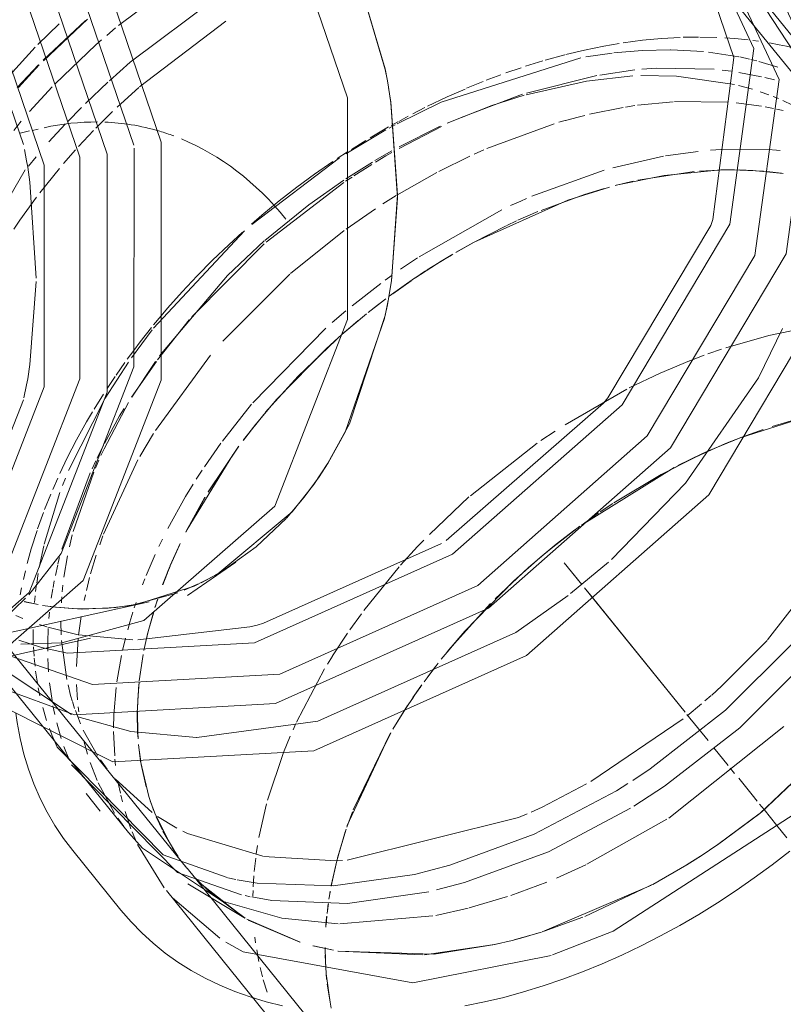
# Model space of a CAD drawing. Header units: millimetres. Extents: x -121 to 29920, y 1231 to 31888.
# Tile 22 of 106: x 9223 to 9310, y 9010 to 9122. Entities that reach past the tile are written whole.
import ezdxf

# ---------------------------------------------------------------- set-up
doc = ezdxf.new("R2010")
doc.units = ezdxf.units.MM
doc.linetypes.add('ADSK_Осевая', pattern=[700, 500, -100, 0, -100])
doc.layers.add('P-PIPE-____-CNTR', color=3, linetype='ADSK_Осевая', lineweight=20)
doc.layers.add('P-PIPE-____-OTLN', color=3, linetype='Continuous', lineweight=20)

# ---------------------------------------------------------------- blocks, each defined once
blk = doc.blocks.new('ADSK_ППР_Крестовина одноплоскостная канализационная - Одноплоскостная-1587492-3D severage Left')
at = {"layer": 'P-PIPE-____-OTLN', "color": 10}
for p, q in [((-15484.87, 9119.61), (-15486.61, 9119.58)), ((-15482.81, 9119.57), (-15484.72, 9119.61)), ((-15478.07, 9119.13), (-15478.74, 9119.23)), ((-15493.89, 9118.87), (-15495.6, 9118.59)), ((-15484.32, 9117.96), (-15488.01, 9118.15)), ((-15480.33, 9117.37), (-15483.75, 9117.9)), ((-15502.53, 9116.91), (-15504.47, 9116.31)), ((-15500.02, 9117.61), (-15502.24, 9117)), ((-15494.67, 9117.78), (-15497.64, 9117.35)), ((-15479.09, 9117.1), (-15480.21, 9117.35)), ((-15478.28, 9116.9), (-15478.95, 9117.07)), ((-15475.88, 9116.18), (-15478.04, 9116.84)), ((-15504.98, 9116.14), (-15506.7, 9115.55)), ((-15492.11, 9115.88), (-15496.07, 9115.31)), ((-15481.19, 9115.74), (-15482.2, 9115.87)), ((-15477.74, 9115.12), (-15480.31, 9115.61)), ((-15509.27, 9114.58), (-15511.16, 9113.81)), ((-15507.27, 9115.34), (-15508.93, 9114.72)), ((-15496.4, 9115.25), (-15504.38, 9113.27)), ((-15492.34, 9115.21), (-15497.59, 9114.62)), ((-15487.36, 9115.19), (-15491.4, 9115.25)), ((-15476.28, 9114.76), (-15477.38, 9115.04)), ((-15478.77, 9113.69), (-15480.34, 9114.12)), ((-15476.91, 9113.06), (-15477.91, 9113.42)), ((-15504.82, 9113.13), (-15511.79, 9110.51)), ((-15475.8, 9112.63), (-15476.43, 9112.88)), ((-15515.9, 9111.61), (-15517.27, 9110.91)), ((-15508.29, 9111.87), (-15513.38, 9109.87)), ((-15518.94, 9110.01), (-15519.72, 9109.58)), ((-15517.77, 9110.65), (-15518.84, 9110.06)), ((-15520.31, 9109.09), (-15524.86, 9106.37)), ((-15520.02, 9109.42), (-15522.09, 9108.21)), ((-15519.25, 9109.67), (-15519.95, 9109.29)), ((-15514.02, 9109.49), (-15518.82, 9106.99)), ((-15514.16, 9109.52), (-15518.79, 9107.19)), ((-15522.59, 9107.9), (-15524.21, 9106.89)), ((-15519.63, 9106.73), (-15520.25, 9106.37)), ((-15484.92, 9106.65), (-15488.61, 9106.14)), ((-15482.33, 9106.86), (-15483.53, 9106.78)), ((-15476.55, 9106.83), (-15482.32, 9106.86)), ((-15475.63, 9106.76), (-15476.45, 9106.82)), ((-15525.58, 9105.91), (-15535.5, 9098.39)), ((-15524.67, 9106.6), (-15525.82, 9105.84)), ((-15520.25, 9106.37), (-15521.55, 9105.62)), ((-15520.31, 9106.14), (-15521.49, 9105.43)), ((-15519.65, 9106.52), (-15520.31, 9106.14)), ((-15488.84, 9106.1), (-15494.6, 9104.79)), ((-15521.83, 9105.45), (-15524.84, 9103.56)), ((-15521.91, 9105.17), (-15523.95, 9103.87)), ((-15495.57, 9104.52), (-15503.76, 9101.58)), ((-15525.06, 9103.41), (-15529.05, 9100.6)), ((-15524.14, 9103.75), (-15524.87, 9103.27)), ((-15525.09, 9103.12), (-15533.89, 9096.38)), ((-15529.05, 9100.6), (-15534.04, 9096.57)), ((-15507.18, 9100.03), (-15516.53, 9094.73)), ((-15536.33, 9097.65), (-15546.64, 9086.65)), ((-15534.12, 9096.18), (-15542.29, 9087.92)), ((-15534.1, 9096.52), (-15538.26, 9092.58)), ((-15516.72, 9094.61), (-15518.66, 9093.3)), ((-15538.26, 9092.58), (-15545.95, 9083.48)), ((-15519.58, 9092.65), (-15520.4, 9092.06)), ((-15520.87, 9091.71), (-15524.13, 9089.17)), ((-15545.77, 9088.02), (-15546.63, 9087)), ((-15524.83, 9088.59), (-15526.38, 9087.27)), ((-15542.59, 9087.57), (-15546.2, 9083.03)), ((-15527.1, 9086.63), (-15535.38, 9078.17)), ((-15476.91, 9085.79), (-15473.05, 9086.6)), ((-15546.81, 9086.43), (-15549.15, 9083.27)), ((-15481.78, 9084.41), (-15476.91, 9085.79)), ((-15548.87, 9084.11), (-15549.61, 9083.12)), ((-15485.85, 9082.95), (-15484.23, 9083.56)), ((-15483.83, 9083.71), (-15482.26, 9084.25)), ((-15549.47, 9082.8), (-15552.11, 9078.69)), ((-15549.88, 9082.74), (-15550.89, 9081.31)), ((-15546.32, 9082.87), (-15549.14, 9078.82)), ((-15546.41, 9082.85), (-15549.11, 9078.81)), ((-15551, 9081.15), (-15551.89, 9079.81)), ((-15552.32, 9079.15), (-15553.37, 9077.46)), ((-15500.01, 9075.7), (-15493.01, 9079.72)), ((-15552.11, 9078.69), (-15556.27, 9070.5)), ((-15549.48, 9078.21), (-15552.23, 9072.97)), ((-15535.52, 9078.01), (-15538.84, 9073.83)), ((-15553.57, 9077.14), (-15553.67, 9076.98)), ((-15550.49, 9076.69), (-15552.21, 9073.55)), ((-15549.98, 9077.52), (-15550.49, 9076.69)), ((-15472.76, 9076.58), (-15480.16, 9074.21)), ((-15473.75, 9076.31), (-15476.52, 9075.49)), ((-15502.74, 9073.89), (-15501.13, 9074.97)), ((-15477.55, 9075.15), (-15479.99, 9074.27)), ((-15552.31, 9073.37), (-15553.04, 9071.91)), ((-15539.02, 9073.59), (-15540.88, 9070.93)), ((-15510.73, 9067.65), (-15503.16, 9073.59)), ((-15481.81, 9073.55), (-15484.66, 9072.3)), ((-15479.99, 9074.27), (-15481.81, 9073.55)), ((-15552.23, 9072.97), (-15552.6, 9072.2)), ((-15484.5, 9072.38), (-15487.21, 9071.06)), ((-15484.66, 9072.3), (-15485.4, 9071.95)), ((-15553.19, 9071.6), (-15553.61, 9070.71)), ((-15552.83, 9071.67), (-15553.23, 9070.77)), ((-15553.82, 9070.26), (-15557.04, 9061.58)), ((-15553.41, 9070.33), (-15555.74, 9063.59)), ((-15541.14, 9070.54), (-15541.8, 9069.53)), ((-15487.63, 9070.85), (-15498.16, 9064.32)), ((-15558.05, 9068.37), (-15557.49, 9069.65)), ((-15556.62, 9069.64), (-15556.94, 9068.82)), ((-15542.16, 9068.96), (-15543.01, 9067.57)), ((-15557.25, 9068.02), (-15559.03, 9062.18)), ((-15558.98, 9066.08), (-15558.29, 9067.84)), ((-15543.01, 9067.57), (-15545.03, 9063.94)), ((-15515.38, 9063.27), (-15510.9, 9067.51)), ((-15494.59, 9066.78), (-15496.02, 9065.82)), ((-15559.77, 9063.9), (-15559.1, 9065.77)), ((-15496.2, 9065.7), (-15497.93, 9064.48)), ((-15555.85, 9063.21), (-15556.17, 9061.86)), ((-15498.33, 9064.19), (-15501.72, 9061.57)), ((-15545.63, 9062.75), (-15546.05, 9061.89)), ((-15516.71, 9061.89), (-15516.02, 9062.62)), ((-15559.08, 9061.97), (-15559.59, 9059.53)), ((-15546.47, 9060.98), (-15547.48, 9058.63)), ((-15518.64, 9059.78), (-15516.71, 9061.89)), ((-15477.06, 9051.32), (-15469.54, 9061.03)), ((-15557.49, 9059.83), (-15557.76, 9058.63)), ((-15557.29, 9060.64), (-15557.47, 9059.93)), ((-15556.39, 9060.84), (-15556.8, 9058.43)), ((-15502.82, 9060.66), (-15505.81, 9058)), ((-15561.39, 9058.16), (-15561.16, 9059.14)), ((-15559.71, 9058.86), (-15559.88, 9057.73)), ((-15522.81, 9054.65), (-15518.79, 9059.6)), ((-15559.9, 9057.62), (-15560, 9056.81)), ((-15557.88, 9058.01), (-15558.02, 9057.27)), ((-15547.64, 9058.22), (-15547.9, 9057.56)), ((-15561.74, 9056.41), (-15561.59, 9057.2)), ((-15558.05, 9057.11), (-15558.22, 9056.04)), ((-15556.91, 9057.51), (-15556.99, 9056.75)), ((-15560.06, 9056.31), (-15560.13, 9055.57)), ((-15557.03, 9056.21), (-15557.08, 9055.51)), ((-15548.62, 9055.55), (-15548.83, 9054.94)), ((-15508.44, 9055.46), (-15513.24, 9050.12)), ((-15558.42, 9054.48), (-15558.49, 9053.75)), ((-15548.98, 9054.45), (-15549.32, 9053.33)), ((-15524.39, 9052.46), (-15523.08, 9054.29)), ((-15557.13, 9053.37), (-15557.09, 9051.89)), ((-15549.32, 9053.33), (-15549.56, 9052.47)), ((-15560.28, 9052.49), (-15560.26, 9050.82)), ((-15558.57, 9052.63), (-15558.63, 9051.01)), ((-15526.34, 9049.52), (-15524.65, 9052.09)), ((-15558.63, 9051.01), (-15558.63, 9050.05)), ((-15557.06, 9051.27), (-15556.46, 9046.82)), ((-15549.81, 9051.51), (-15550.14, 9050.12)), ((-15482.28, 9046.07), (-15477.11, 9051.27)), ((-15560.24, 9050.52), (-15560.18, 9049.48)), ((-15513.38, 9049.95), (-15514.04, 9049.13)), ((-15560.16, 9049.25), (-15560.07, 9048.35)), ((-15558.62, 9049.22), (-15558.53, 9047.7)), ((-15550.27, 9049.54), (-15550.78, 9046.57)), ((-15526.93, 9048.56), (-15526.37, 9049.46)), ((-15514.4, 9048.67), (-15515.98, 9046.58)), ((-15560.01, 9047.77), (-15559.8, 9046.41)), ((-15530.44, 9042), (-15527.25, 9048.03)), ((-15514.67, 9048.32), (-15515.59, 9047.1)), ((-15558.42, 9046.45), (-15558.1, 9044.22)), ((-15559.71, 9045.88), (-15559.52, 9044.99)), ((-15556.33, 9046.23), (-15556.03, 9045.01)), ((-15550.86, 9045.92), (-15551.12, 9042.84)), ((-15516.35, 9046.06), (-15517.24, 9044.79)), ((-15516.26, 9046.19), (-15517.14, 9044.93)), ((-15556.03, 9045.01), (-15555.85, 9044.4)), ((-15555.83, 9044.33), (-15555.58, 9043.55)), ((-15517.19, 9044.85), (-15518.04, 9043.58)), ((-15559.2, 9043.68), (-15558.75, 9042.19)), ((-15558.04, 9043.86), (-15557.83, 9042.86)), ((-15555.5, 9043.32), (-15554.93, 9041.83)), ((-15517.85, 9043.88), (-15519.53, 9041.21)), ((-15518.04, 9043.58), (-15519.53, 9041.21)), ((-15486.18, 9042.73), (-15484.54, 9044.08)), ((-15551.13, 9042.82), (-15551.16, 9041.35)), ((-15497.07, 9035.3), (-15486.61, 9042.39)), ((-15558.43, 9041.27), (-15558.16, 9040.57)), ((-15557.61, 9041.92), (-15557.1, 9040.15)), ((-15554.6, 9041.1), (-15552.98, 9038.21)), ((-15551.16, 9040.96), (-15551.04, 9038.2)), ((-15530.83, 9041.15), (-15530.5, 9041.87)), ((-15531.91, 9038.58), (-15531.15, 9040.42)), ((-15519.78, 9040.78), (-15524.68, 9030.28)), ((-15519.76, 9040.81), (-15524.01, 9032.07)), ((-15556.8, 9039.26), (-15556.17, 9037.67)), ((-15552.64, 9037.72), (-15551.88, 9036.68)), ((-15551.01, 9037.82), (-15550.93, 9037.08)), ((-15533.73, 9033.16), (-15531.92, 9038.56)), ((-15550.99, 9035.6), (-15546.79, 9031.76)), ((-15550.63, 9035.08), (-15550.4, 9033.95)), ((-15502.61, 9032.38), (-15497.57, 9035.01)), ((-15550.35, 9033.73), (-15550.17, 9032.96)), ((-15534.7, 9028.93), (-15533.84, 9032.75)), ((-15549.86, 9031.88), (-15549.2, 9029.93)), ((-15546.19, 9031.33), (-15543.98, 9029.98)), ((-15524.1, 9031.85), (-15524.73, 9030.12)), ((-15524.7, 9026.36), (-15505.29, 9031.19)), ((-15524.81, 9029.88), (-15525.79, 9026.64)), ((-15549.06, 9029.57), (-15548.57, 9028.42)), ((-15542.79, 9029.38), (-15534.25, 9026.81)), ((-15524.91, 9029.59), (-15525.88, 9026.29)), ((-15534.99, 9027.07), (-15534.85, 9028.02)), ((-15535.22, 9025.1), (-15535.06, 9026.6)), ((-15534.19, 9026.8), (-15525.92, 9026.3)), ((-15525.88, 9026.29), (-15526.51, 9023.43)), ((-15525.88, 9026.3), (-15526.5, 9023.49)), ((-15535.34, 9023.34), (-15535.26, 9024.6)), ((-15535.37, 9022.29), (-15535.35, 9022.92)), ((-15526.63, 9022.74), (-15526.76, 9021.96)), ((-15526.62, 9022.87), (-15526.75, 9022.09)), ((-15526.84, 9021.43), (-15526.98, 9020.31)), ((-15526.83, 9021.47), (-15526.97, 9020.38)), ((-15527.02, 9019.95), (-15527.12, 9018.77)), ((-15527.01, 9020.02), (-15527.1, 9019.05)), ((-15535.07, 9017), (-15535.15, 9017.63)), ((-15527.2, 9016.47), (-15527.2, 9015.74)), ((-15527.2, 9016.33), (-15527.11, 9013.9)), ((-15534.71, 9014.9), (-15534.95, 9016.2)), ((-15527.2, 9015.62), (-15527.09, 9013.55)), ((-15534.3, 9013.17), (-15534.56, 9014.22)), ((-15527.09, 9013.55), (-15527.02, 9012.84)), ((-15527.08, 9013.51), (-15526.63, 9010.27)), ((-15533.77, 9011.42), (-15534.21, 9012.83)), ((-15526.97, 9012.34), (-15526.5, 9009.59))]:
    blk.add_line(p, q, dxfattribs=at)
at = {"layer": 'P-PIPE-____-OTLN', "color": 9}
for p, q in [((-15475.76, 9118.73), (-15476.83, 9118.94)), ((-15497.59, 9114.62), (-15504.42, 9113.08)), ((-15480.79, 9114.23), (-15487.36, 9115.19)), ((-15504.65, 9113.02), (-15508.29, 9111.87)), ((-15483.39, 9045.07), (-15482.28, 9046.07)), ((-15484.16, 9044.4), (-15483.44, 9045.02)), ((-15558.16, 9040.57), (-15557.79, 9039.69)), ((-15492.32, 9035.4), (-15490.36, 9036.71)), ((-15494.17, 9034.24), (-15492.88, 9035.05)), ((-15492.22, 9032.49), (-15488.73, 9034.76)), ((-15503.84, 9031.82), (-15502.61, 9032.38)), ((-15505.29, 9031.19), (-15504.29, 9031.62)), ((-15543.33, 9029.64), (-15542.79, 9029.38)), ((-15548.45, 9028.16), (-15545.43, 9023.24)), ((-15525.92, 9026.3), (-15525.21, 9026.33)), ((-15517.05, 9024.76), (-15513.05, 9025.79)), ((-15538.23, 9024.38), (-15537.3, 9024.18)), ((-15537.17, 9024.16), (-15534.9, 9023.78)), ((-15514.58, 9023), (-15511.4, 9023.84)), ((-15544.49, 9022.11), (-15539.14, 9017.52)), ((-15536.27, 9022.36), (-15535.67, 9022.23)), ((-15535.51, 9022.2), (-15533.23, 9021.82))]:
    blk.add_line(p, q, dxfattribs=at)
at = {"layer": 'P-PIPE-____-OTLN', "color": 22}
for p, q in [((-15554.28, 9033.93), (-15552.67, 9031.93)), ((-15555.79, 9027.46), (-15550.33, 9020.7)), ((-15545.18, 9022.92), (-15529.39, 9003.42))]:
    blk.add_line(p, q, dxfattribs=at)
at = {"layer": 'P-PIPE-____-OTLN', "color": 10}
for points in [[(-15486.97, 9119.57, 0), (-15489.09, 9119.45, 0), (-15491.24, 9119.24, 0), (-15493.41, 9118.96, 0)], [(-15479.24, 9119.29, 0), (-15480.78, 9119.45, 0), (-15481.91, 9119.52, 0)], [(-15495.61, 9118.58, 0), (-15497.8, 9118.14, 0), (-15499.9, 9117.63, 0)], [(-15488.06, 9118.15, 0), (-15491.28, 9118.08, 0), (-15494.47, 9117.81, 0)], [(-15473.33, 9118.17, 0), (-15474.93, 9118.57, 0), (-15475.76, 9118.73, 0)], [(-15498.21, 9117.24, 0), (-15514.03, 9112.24, 0), (-15519.03, 9109.78, 0)], [(-15483.1, 9115.96, 0), (-15489.66, 9116.08, 0), (-15491.3, 9115.96, 0)], [(-15511.34, 9113.72, 0), (-15513.37, 9112.83, 0), (-15515.58, 9111.77, 0)], [(-15471.27, 9110.15, 0), (-15474.22, 9111.9, 0), (-15475.33, 9112.42, 0)], [(-15526.31, 9105.52, 0), (-15528.38, 9104.08, 0), (-15530.41, 9102.59, 0), (-15532.4, 9101.04, 0), (-15534.35, 9099.44, 0), (-15535.53, 9098.42, 0)], [(-15504.36, 9101.32, 0), (-15505.03, 9101.03, 0), (-15506.17, 9100.51, 0)], [(-15536.56, 9097.52, 0), (-15538.12, 9096.09, 0), (-15539.94, 9094.35, 0), (-15541.69, 9092.57, 0), (-15543.4, 9090.75, 0), (-15545.05, 9088.89, 0), (-15545.77, 9088.02, 0)], [(-15546.86, 9086.71, 0), (-15548.16, 9085.07, 0), (-15548.87, 9084.11, 0)], [(-15492.74, 9079.86, 0), (-15489.24, 9081.53, 0), (-15485.9, 9082.93, 0)], [(-15557.26, 9070.17, 0), (-15556.41, 9071.96, 0), (-15555.35, 9074, 0), (-15554.22, 9076.04, 0), (-15553.67, 9076.98, 0)], [(-15480.16, 9074.21, 0), (-15483.75, 9072.72, 0), (-15484.5, 9072.38, 0)], [(-15485.4, 9071.95, 0), (-15489.11, 9070.06, 0), (-15494.46, 9066.86, 0)], [(-15560.94, 9059.99, 0), (-15560.49, 9061.65, 0), (-15559.84, 9063.71, 0)], [(-15498.88, 9063.78, 0), (-15501, 9062.15, 0), (-15502.82, 9060.66, 0)], [(-15501.92, 9061.41, 0), (-15504.15, 9059.51, 0), (-15507.94, 9055.96, 0)], [(-15505.81, 9058, 0), (-15511.37, 9052.31, 0), (-15513.38, 9049.94, 0)]]:
    blk.add_polyline3d(points, dxfattribs=at)
at = {"layer": 'P-PIPE-____-OTLN', "color": 22}
for points in [[(-15550.33, 9020.7, 0), (-15549.19, 9019.38, 0), (-15547.97, 9018.13, 0), (-15546.68, 9016.95, 0), (-15545.31, 9015.85, 0), (-15543.87, 9014.82, 0), (-15542.36, 9013.87, 0), (-15540.78, 9013, 0), (-15539.14, 9012.21, 0), (-15537.44, 9011.5, 0), (-15535.69, 9010.88, 0), (-15533.88, 9010.33, 0), (-15532.02, 9009.87, 0)], [(-15511.35, 9009.86, 0), (-15509.14, 9010.31, 0), (-15506.93, 9010.83, 0), (-15504.7, 9011.44, 0), (-15502.48, 9012.13, 0), (-15500.24, 9012.89, 0), (-15498.01, 9013.73, 0), (-15495.79, 9014.63, 0), (-15493.57, 9015.62, 0), (-15491.37, 9016.67, 0), (-15489.18, 9017.79, 0), (-15487.01, 9018.98, 0), (-15484.86, 9020.23, 0), (-15482.73, 9021.55, 0), (-15480.63, 9022.93, 0), (-15478.57, 9024.36, 0), (-15476.54, 9025.86, 0), (-15474.55, 9027.4, 0)], [(-15490.36, 9036.71, 0), (-15481.81, 9043.36, 0), (-15474.19, 9050.95, 0)], [(-15488.73, 9034.76, 0), (-15480.19, 9041.37, 0), (-15472.79, 9048.75, 0)], [(-15555.79, 9027.46, 0), (-15556.85, 9028.84, 0), (-15557.82, 9030.29, 0), (-15558.7, 9031.8, 0), (-15559.49, 9033.37, 0), (-15560.2, 9035, 0), (-15560.81, 9036.67, 0), (-15561.34, 9038.39, 0), (-15561.77, 9040.16, 0), (-15562.11, 9041.97, 0), (-15562.25, 9043.03, 0)], [(-15557.79, 9039.69, 0), (-15557.56, 9039.18, 0), (-15545.56, 9026.98, 0), (-15538.29, 9024.4, 0)], [(-15555.94, 9037.18, 0), (-15543.94, 9024.99, 0), (-15536.67, 9022.45, 0)], [(-15513.05, 9025.79, 0), (-15503.52, 9029.31, 0), (-15494.17, 9034.24, 0)], [(-15511.4, 9023.84, 0), (-15501.9, 9027.31, 0), (-15492.6, 9032.26, 0)], [(-15534.9, 9023.78, 0), (-15526.27, 9023.46, 0), (-15517.05, 9024.76, 0)], [(-15533.23, 9021.82, 0), (-15524.66, 9021.46, 0), (-15515.46, 9022.8, 0)]]:
    blk.add_polyline3d(points, dxfattribs=at)
at = {"layer": 'P-PIPE-____-OTLN', "color": 9}
for points in [[(-15501.42, 9015.63, 0), (-15494.55, 9018.31, 0), (-15472.89, 9032.33, 0), (-15459.89, 9046.68, 0)], [(-15538.44, 9017.08, 0), (-15536.48, 9016, 0), (-15517.24, 9012.48, 0), (-15501.58, 9015.57, 0)]]:
    blk.add_polyline3d(points, dxfattribs=at)
blk = doc.blocks.new('ADSK_ППР_Отвод канализационный_Составной - Отвод раструбный-1587531-3D severage Left')
at = {"layer": 'P-PIPE-____-OTLN', "color": 22}
for p, q in [((-15457.35, 9094.66), (-15488.74, 9133.44)), ((-15459.94, 9101.99), (-15477.06, 9123.14)), ((-15519, 9101.75), (-15519.76, 9112.24)), ((-15519.69, 9091.96), (-15519, 9101.75)), ((-15483.5, 9098.28), (-15483.27, 9098.93)), ((-15495.66, 9078.14), (-15495.14, 9078.75)), ((-15534.99, 9061.86), (-15538.8, 9059.14)), ((-15542.78, 9056.34), (-15537.31, 9060.11)), ((-15539.68, 9058.63), (-15542.04, 9057.42)), ((-15547.81, 9055.49), (-15547.13, 9055.65)), ((-15577.98, 9046.15), (-15553.78, 9051.51)), ((-15562.87, 9050.18), (-15542.85, 9025.45)), ((-15559.35, 9050.47), (-15556.4, 9049.81)), ((-15565.14, 9048.85), (-15549.48, 9029.51)), ((-15562.82, 9049.46), (-15553.55, 9046.28)), ((-15566.95, 9047), (-15555.59, 9042.85)), ((-15568.23, 9046.03), (-15551.26, 9037.5)), ((-15542.75, 9023.69), (-15536.42, 9019.89))]:
    blk.add_line(p, q, dxfattribs=at)
at = {"layer": 'P-PIPE-____-OTLN', "color": 9}
for p, q in [((-15524.53, 9129.89), (-15520.39, 9116)), ((-15561.38, 9107.42), (-15567.77, 9126)), ((-15473.26, 9116.64), (-15478.66, 9124.93)), ((-15520.39, 9115.99), (-15520.14, 9114.66)), ((-15519.76, 9112.24), (-15520.01, 9113.91)), ((-15519.74, 9112.17), (-15519, 9101.38)), ((-15561.03, 9105.58), (-15561.27, 9106.88)), ((-15488.79, 9103.94), (-15482.37, 9104.55)), ((-15559.92, 9092.28), (-15560.64, 9103.17)), ((-15519, 9101.34), (-15519.68, 9092.02)), ((-15510.32, 9096.38), (-15499.68, 9101.15)), ((-15495.14, 9078.75), (-15483.5, 9098.28)), ((-15560.64, 9082.51), (-15559.92, 9091.91)), ((-15519.98, 9090.17), (-15519.76, 9091.54)), ((-15520.14, 9089.27), (-15520.45, 9087.75)), ((-15520.45, 9087.73), (-15524.87, 9074.95)), ((-15478.1, 9081.02), (-15475.35, 9086.59)), ((-15561.33, 9078.73), (-15561.03, 9080.23)), ((-15567.77, 9062.28), (-15561.38, 9078.52)), ((-15513.49, 9062.59), (-15495.66, 9078.14)), ((-15524.89, 9074.91), (-15526.85, 9071.37)), ((-15528.48, 9068.93), (-15526.88, 9071.33)), ((-15529.55, 9067.49), (-15531.58, 9065.1)), ((-15531.61, 9065.07), (-15534.99, 9061.86)), ((-15534.16, 9053.2), (-15514.02, 9062.24)), ((-15499.37, 9056.56), (-15495.1, 9060.11)), ((-15538.8, 9059.14), (-15539.68, 9058.63)), ((-15543.16, 9056.95), (-15541.64, 9057.62)), ((-15549.17, 9055.23), (-15543.9, 9056.66)), ((-15542.04, 9057.42), (-15548.45, 9055.36)), ((-15563.8, 9053.47), (-15561.16, 9056.03)), ((-15548.42, 9051.31), (-15535.74, 9052.79)), ((-15561.91, 9051.28), (-15559.35, 9050.47)), ((-15561.69, 9050.82), (-15557.02, 9050.97)), ((-15555.16, 9051.88), (-15548.99, 9051.32)), ((-15565, 9048.87), (-15555.95, 9042.88)), ((-15555.2, 9042.59), (-15549.22, 9040.94)), ((-15549.22, 9040.94), (-15541.77, 9040.28)), ((-15488.26, 9031.13), (-15475.23, 9041.51)), ((-15497.53, 9025.9), (-15488.46, 9031)), ((-15500.96, 9024.34), (-15497.66, 9025.83)), ((-15536.42, 9019.89), (-15541.32, 9023.74)), ((-15506.14, 9022.37), (-15502.08, 9023.88)), ((-15536.28, 9019.81), (-15540.38, 9022.84)), ((-15510.89, 9020.96), (-15506.54, 9022.24)), ((-15538.71, 9021.69), (-15532.1, 9019.79)), ((-15514.66, 9020.12), (-15510.97, 9020.94)), ((-15532.1, 9019.79), (-15525.71, 9019.15)), ((-15525.54, 9019.14), (-15514.97, 9020.06)), ((-15497.99, 9019.91), (-15502.39, 9018.33)), ((-15530.06, 9017.1), (-15535.9, 9019.59)), ((-15502.69, 9018.23), (-15504.81, 9017.6)), ((-15526.25, 9016.17), (-15528.58, 9016.68)), ((-15507.96, 9016.82), (-15514.82, 9015.74)), ((-15514.94, 9015.73), (-15525.7, 9016.07))]:
    blk.add_line(p, q, dxfattribs=at)
at = {"layer": 'P-PIPE-____-OTLN', "color": 10}
for p, q in [((-15543.25, 9126.44), (-15550.62, 9120.93)), ((-15539.3, 9124.24), (-15549.27, 9116.75)), ((-15554.34, 9121.5), (-15559.16, 9116.99)), ((-15554.14, 9121.64), (-15559.12, 9116.92)), ((-15538.44, 9121.42), (-15548.24, 9113.97)), ((-15557.35, 9121.09), (-15559.74, 9118.77)), ((-15550.94, 9120.66), (-15551.94, 9119.8)), ((-15552.54, 9119.29), (-15553.18, 9118.71)), ((-15560.05, 9118.46), (-15564.09, 9114.05)), ((-15553.18, 9118.71), (-15557.79, 9114.3)), ((-15549.27, 9116.75), (-15551.63, 9114.66)), ((-15559.66, 9116.47), (-15562.08, 9113.91)), ((-15559.58, 9116.45), (-15561.94, 9113.88)), ((-15551.8, 9114.5), (-15554.34, 9112.1)), ((-15558.11, 9113.97), (-15560.69, 9111.16)), ((-15548.31, 9113.9), (-15550.77, 9111.65)), ((-15487.77, 9112.28), (-15491.78, 9111.88)), ((-15481.58, 9112.25), (-15487.6, 9112.29)), ((-15554.82, 9111.62), (-15556.39, 9110.02)), ((-15551.27, 9111.18), (-15553.18, 9109.27)), ((-15493.43, 9111.63), (-15497.23, 9110.86)), ((-15492.08, 9111.84), (-15493.17, 9111.67)), ((-15477.75, 9111.79), (-15480.61, 9112.17)), ((-15476.4, 9111.53), (-15477.32, 9111.71)), ((-15475.3, 9111.28), (-15476.04, 9111.45)), ((-15561.63, 9110.07), (-15562.48, 9109.03)), ((-15499.99, 9110.15), (-15500.7, 9109.95)), ((-15556.66, 9109.73), (-15558.5, 9107.73)), ((-15553.44, 9109.01), (-15555.13, 9107.21)), ((-15501.25, 9109.78), (-15508.88, 9106.99)), ((-15555.48, 9106.82), (-15556.83, 9105.28)), ((-15509.21, 9106.84), (-15510.29, 9106.36)), ((-15559.95, 9106.05), (-15560.82, 9104.99)), ((-15510.79, 9106.13), (-15514.32, 9104.39)), ((-15557.3, 9104.72), (-15559.53, 9101.95)), ((-15484.78, 9104.42), (-15482.59, 9104.54)), ((-15482.37, 9104.55), (-15480.82, 9104.56)), ((-15482.36, 9104.55), (-15481.46, 9104.56)), ((-15481.09, 9104.56), (-15477.51, 9104.41)), ((-15480.25, 9104.56), (-15478.73, 9104.5)), ((-15478.73, 9104.5), (-15475.3, 9104.16)), ((-15514.55, 9104.27), (-15519.06, 9101.7)), ((-15494.2, 9102.82), (-15488.79, 9103.94)), ((-15491.75, 9103.39), (-15485.37, 9104.37)), ((-15477.13, 9104.37), (-15475.48, 9104.18)), ((-15499.68, 9101.15), (-15494.95, 9102.62)), ((-15494.33, 9102.78), (-15492.28, 9103.28)), ((-15559.89, 9101.47), (-15561.78, 9098.86)), ((-15520.05, 9101.09), (-15520.65, 9100.7)), ((-15519.15, 9101.65), (-15520.05, 9101.09)), ((-15521.5, 9100.15), (-15524.81, 9097.86)), ((-15561.78, 9098.86), (-15562.46, 9097.85)), ((-15505.36, 9098.85), (-15503.09, 9099.84)), ((-15506.6, 9098.28), (-15505.52, 9098.78)), ((-15525.05, 9097.69), (-15531.12, 9092.82)), ((-15512.4, 9095.21), (-15510.32, 9096.38)), ((-15515.62, 9093.23), (-15512.71, 9095.03)), ((-15514.04, 9094.23), (-15512.9, 9094.92)), ((-15516.9, 9092.38), (-15514.04, 9094.23)), ((-15531.18, 9092.76), (-15538.8, 9085.17)), ((-15519.93, 9090.24), (-15517.06, 9092.28)), ((-15517.04, 9092.29), (-15515.81, 9093.11)), ((-15519.54, 9090.53), (-15517.45, 9092.01)), ((-15521.75, 9088.86), (-15520.3, 9089.96)), ((-15522.32, 9088.41), (-15520.82, 9089.57)), ((-15525.08, 9086.1), (-15522.51, 9088.25)), ((-15524.59, 9086.53), (-15523.45, 9087.49)), ((-15530.25, 9081.19), (-15525.1, 9086.09)), ((-15527.09, 9084.29), (-15525.73, 9085.53)), ((-15525.38, 9085.84), (-15524.69, 9086.44)), ((-15540.18, 9083.58), (-15546.42, 9075.05)), ((-15533.97, 9077.07), (-15530.25, 9081.19)), ((-15536.43, 9073.98), (-15534.15, 9076.86)), ((-15535, 9075.81), (-15533.51, 9077.61)), ((-15536.48, 9073.91), (-15535.04, 9075.77)), ((-15546.65, 9074.69), (-15548.19, 9072.09)), ((-15540.46, 9068.07), (-15537, 9073.21)), ((-15542.84, 9063.82), (-15537.67, 9072.3)), ((-15548.4, 9071.72), (-15552.3, 9063.31)), ((-15542.96, 9063.58), (-15540.81, 9067.49)), ((-15552.37, 9063.12), (-15552.74, 9062.09)), ((-15544.74, 9059.74), (-15543.62, 9062.23)), ((-15544.72, 9059.77), (-15543.71, 9062.06)), ((-15553.13, 9060.93), (-15553.77, 9058.8)), ((-15545.61, 9057.54), (-15545.02, 9059.06)), ((-15545.6, 9057.56), (-15545.06, 9058.94)), ((-15545.03, 9059.02), (-15544.76, 9059.67)), ((-15553.88, 9058.38), (-15554.25, 9056.91)), ((-15561.26, 9055.64), (-15559.7, 9055.32)), ((-15560.28, 9055.43), (-15561.06, 9055.6)), ((-15554.36, 9056.43), (-15554.49, 9055.8)), ((-15548.45, 9055.36), (-15550.91, 9054.98)), ((-15546.48, 9054.98), (-15546.17, 9055.93)), ((-15546.47, 9055.01), (-15546.19, 9055.88)), ((-15559.23, 9055.23), (-15557.74, 9055.02)), ((-15557.67, 9055.01), (-15559.21, 9055.23)), ((-15557.74, 9055.02), (-15555.83, 9054.86)), ((-15554.76, 9054.81), (-15557.67, 9055.01)), ((-15555.21, 9054.83), (-15551.81, 9054.9)), ((-15550.91, 9054.98), (-15554.74, 9054.81)), ((-15551.81, 9054.9), (-15549.17, 9055.23)), ((-15547.23, 9052.28), (-15546.66, 9054.36)), ((-15547.18, 9052.52), (-15546.6, 9054.57)), ((-15562.23, 9054.07), (-15561.44, 9053.74)), ((-15554.84, 9053.96), (-15555.13, 9051.84)), ((-15559.56, 9053.05), (-15558.73, 9052.79)), ((-15558.63, 9052.76), (-15555.17, 9051.88)), ((-15547.72, 9050.13), (-15547.27, 9052.15)), ((-15547.43, 9051.44), (-15547.23, 9052.28)), ((-15555.17, 9051.49), (-15555.37, 9048.29)), ((-15548.25, 9046.67), (-15547.81, 9049.65)), ((-15548.22, 9046.91), (-15547.84, 9049.43)), ((-15555.36, 9046.25), (-15555.26, 9044.53)), ((-15548.48, 9043.06), (-15548.29, 9046.32)), ((-15555.18, 9043.73), (-15555.12, 9043.19)), ((-15548.43, 9040.85), (-15548.48, 9043.19)), ((-15548.44, 9040.84), (-15548.48, 9043.03)), ((-15548.39, 9040.15), (-15548.44, 9040.84)), ((-15548.39, 9040.11), (-15548.43, 9040.85)), ((-15467.53, 9041.53), (-15477.76, 9031.79)), ((-15554.52, 9039.87), (-15554.11, 9038.37)), ((-15548.23, 9038.51), (-15548.34, 9039.46)), ((-15548.09, 9037.53), (-15548.3, 9039.12)), ((-15548.1, 9037.58), (-15548.23, 9038.51)), ((-15547.17, 9033.58), (-15548.1, 9037.58)), ((-15553.81, 9037.43), (-15553.03, 9035.39)), ((-15547.49, 9034.69), (-15548.03, 9037.19)), ((-15552.91, 9035.13), (-15551.05, 9031.68)), ((-15546.63, 9032.05), (-15547.17, 9033.58)), ((-15546.41, 9031.5), (-15547.01, 9033.1)), ((-15550.69, 9031.14), (-15550, 9030.17)), ((-15544.72, 9028.13), (-15546.41, 9031.5)), ((-15545.63, 9029.77), (-15546.33, 9031.29)), ((-15478, 9031.6), (-15482.69, 9028.13)), ((-15544.11, 9027.16), (-15545.58, 9029.67)), ((-15543.86, 9026.79), (-15544.52, 9027.79)), ((-15482.74, 9028.1), (-15484.21, 9027.12)), ((-15484.66, 9026.82), (-15486.15, 9025.88)), ((-15542.85, 9025.45), (-15543.1, 9025.77)), ((-15486.2, 9025.85), (-15490.07, 9023.61)), ((-15541.32, 9023.74), (-15541.89, 9024.34)), ((-15540.38, 9022.84), (-15541.83, 9024.28)), ((-15490.2, 9023.55), (-15502.61, 9018.26)), ((-15530.04, 9017.09), (-15536.06, 9019.68)), ((-15504.81, 9017.6), (-15505.79, 9017.34)), ((-15502.96, 9018.15), (-15504.77, 9017.61)), ((-15526.25, 9016.17), (-15528.5, 9016.65)), ((-15508.01, 9016.8), (-15515.94, 9015.65)), ((-15506.66, 9017.12), (-15507.96, 9016.82)), ((-15516.16, 9015.63), (-15525.77, 9016.08))]:
    blk.add_line(p, q, dxfattribs=at)
at = {"layer": 'P-PIPE-____-OTLN', "color": 22}
for points in [[(-15557.02, 9050.97, 0), (-15547.73, 9053.53, 0), (-15532.9, 9066.48, 0), (-15524.67, 9087.6, 0), (-15524.67, 9112.71, 0), (-15532.9, 9136.83, 0), (-15547.73, 9155.2, 0), (-15566.23, 9164.17, 0)], [(-15583.92, 9041.25, 0), (-15570.56, 9044.12, 0), (-15554.62, 9058.04, 0), (-15545.77, 9080.73, 0), (-15545.77, 9107.72, 0), (-15554.62, 9133.65, 0), (-15570.56, 9153.38, 0), (-15590.44, 9163.02, 0)], [(-15596.56, 9040.4, 0), (-15576.68, 9042.77, 0), (-15560.74, 9056.68, 0), (-15551.89, 9079.38, 0), (-15551.89, 9106.36, 0), (-15560.74, 9132.29, 0), (-15576.68, 9152.03, 0), (-15596.56, 9161.67, 0)], [(-15592.23, 9044.18, 0), (-15578.06, 9046.82, 0), (-15563.22, 9059.76, 0), (-15554.99, 9080.88, 0), (-15554.99, 9105.99, 0), (-15563.22, 9130.12, 0), (-15578.06, 9148.49, 0), (-15596.56, 9157.46, 0)], [(-15600.59, 9043.72, 0), (-15582.09, 9045.92, 0), (-15567.26, 9058.87, 0), (-15559.03, 9079.99, 0), (-15559.03, 9105.1, 0), (-15567.26, 9129.23, 0), (-15582.09, 9147.59, 0), (-15600.59, 9156.56, 0)], [(-15555.59, 9042.85, 0), (-15532.8, 9044.11, 0), (-15508.69, 9054.9, 0), (-15488.04, 9073.09, 0), (-15474.94, 9095.07, 0), (-15471.99, 9116.49, 0), (-15479.76, 9133.11, 0), (-15496.72, 9141.63, 0)], [(-15556.4, 9049.81, 0), (-15535.19, 9050.98, 0), (-15512.75, 9061.02, 0), (-15493.54, 9077.94, 0), (-15481.35, 9098.4, 0), (-15478.6, 9118.33, 0), (-15485.84, 9133.8, 0), (-15491.79, 9138.3, 0)], [(-15520.14, 9114.64, 0), (-15520.38, 9115.95, 0), (-15524.45, 9129.69, 0), (-15526.88, 9135.06, 0)], [(-15553.55, 9046.28, 0), (-15532.34, 9047.45, 0), (-15509.9, 9057.49, 0), (-15490.69, 9074.42, 0), (-15478.5, 9094.87, 0), (-15475.75, 9114.81, 0), (-15482.98, 9130.27, 0)], [(-15551.26, 9037.5, 0), (-15528.47, 9038.76, 0), (-15504.36, 9049.55, 0), (-15483.71, 9067.74, 0), (-15470.61, 9089.72, 0), (-15467.66, 9111.15, 0), (-15475.43, 9127.76, 0)], [(-15520.14, 9114.66, 0), (-15520.02, 9113.93, 0), (-15519.74, 9112.17, 0)], [(-15560.64, 9103.17, 0), (-15560.9, 9104.87, 0), (-15561.03, 9105.58, 0)], [(-15519.68, 9092.02, 0), (-15520.02, 9089.95, 0), (-15520.14, 9089.27, 0)], [(-15526.88, 9071.33, 0), (-15524.45, 9075.81, 0), (-15520.38, 9088.06, 0), (-15520.05, 9089.78, 0)], [(-15561.03, 9080.23, 0), (-15560.9, 9080.9, 0), (-15560.64, 9082.51, 0)], [(-15526.85, 9071.37, 0), (-15527.88, 9069.78, 0), (-15529.55, 9067.49, 0)], [(-15541.25, 9057.8, 0), (-15539.35, 9058.82, 0), (-15530.92, 9065.84, 0), (-15528.48, 9068.93, 0)], [(-15535.74, 9052.79, 0), (-15534.91, 9053, 0), (-15534.16, 9053.2, 0)]]:
    blk.add_polyline3d(points, dxfattribs=at)
at = {"layer": 'P-PIPE-____-OTLN', "color": 9}
for points in [[(-15548.87, 9107.35, 0), (-15557.11, 9131.47, 0), (-15560.92, 9137.71, 0)], [(-15483.27, 9098.93, 0), (-15480.88, 9117.31, 0), (-15484.44, 9127.71, 0)], [(-15560.77, 9056.44, 0), (-15557.11, 9061.12, 0), (-15548.87, 9082.24, 0), (-15548.82, 9107.02, 0)], [(-15494.74, 9060.44, 0), (-15486.36, 9069.07, 0), (-15478.1, 9081.01, 0)], [(-15541.72, 9040.28, 0), (-15528.01, 9042.11, 0), (-15505.57, 9052.15, 0), (-15499.66, 9056.34, 0)], [(-15466.69, 9042.5, 0), (-15467.55, 9041.51, 0), (-15477.92, 9031.67, 0), (-15482.74, 9028.1, 0)], [(-15549.48, 9029.51, 0), (-15547.89, 9027.72, 0), (-15538.92, 9021.77, 0)], [(-15482.69, 9028.13, 0), (-15484.58, 9026.87, 0), (-15486.2, 9025.85, 0)], [(-15486.69, 9025.55, 0), (-15489.81, 9023.76, 0), (-15497.78, 9019.99, 0)], [(-15504.77, 9017.61, 0), (-15506, 9017.28, 0), (-15508.01, 9016.8, 0)]]:
    blk.add_polyline3d(points, dxfattribs=at)
at = {"layer": 'P-PIPE-____-OTLN', "color": 10}
for points in [[(-15497.75, 9110.74, 0), (-15498.53, 9110.54, 0), (-15499.95, 9110.16, 0)], [(-15561.17, 9104.56, 0), (-15573.05, 9084.07, 0), (-15576.07, 9070.96, 0)], [(-15502.73, 9099.98, 0), (-15497.8, 9101.78, 0), (-15495.57, 9102.45, 0)], [(-15512.35, 9095.24, 0), (-15510.39, 9096.35, 0), (-15506.68, 9098.24, 0)], [(-15533.51, 9077.61, 0), (-15532.65, 9078.6, 0), (-15527.09, 9084.29, 0)], [(-15548.47, 9043.36, 0), (-15548.43, 9044.55, 0), (-15548.27, 9046.52, 0)]]:
    blk.add_polyline3d(points, dxfattribs=at)
for start_param, end_param in [(0.115214, 0.270668), (0.015274, 0.093311), (6.211312, 6.298459), (6.167695, 6.211312), (5.773437, 6.143452)]:
    blk.add_ellipse((-15559.02, 9052.63), major_axis=(10.41, 56.95), ratio=0.658698, start_param=start_param, end_param=end_param, dxfattribs=at)

msp = doc.modelspace()

# ---------------------------------------------------------------- linework, layer by layer
at = {"layer": 'P-PIPE-____-CNTR', "color": 10}
for p, q in [((9224.21, 9108.98), (9223.14, 9108.74)), ((9224.21, 9108.98), (9223.14, 9108.74)), ((9225.19, 9109.19), (9224.52, 9109.04)), ((9225.19, 9109.19), (9224.52, 9109.04)), ((9286.78, 9057.6), (9284.79, 9060.05)), ((9286.25, 9058.25), (9284.79, 9060.05)), ((9286.78, 9057.6), (9286.25, 9058.25)), ((9298.5, 9043.12), (9287.09, 9057.21)), ((9287.98, 9056.12), (9287.09, 9057.21)), ((9298.5, 9043.12), (9287.98, 9056.12)), ((9301.1, 9039.91), (9298.7, 9042.87)), ((9301.1, 9039.91), (9298.7, 9042.87)), ((9303.37, 9037.11), (9301.75, 9039.11)), ((9303.37, 9037.11), (9301.75, 9039.11)), ((9304.1, 9036.2), (9303.61, 9036.81)), ((9304.1, 9036.2), (9303.61, 9036.81)), ((9306.07, 9033.77), (9304.56, 9035.64)), ((9306.07, 9033.77), (9304.56, 9035.64)), ((9306.66, 9033.04), (9306.07, 9033.77)), ((9307.43, 9032.1), (9306.93, 9032.7)), ((9308.87, 9030.31), (9307.43, 9032.1)), ((9310.01, 9028.9), (9308.87, 9030.31))]:
    msp.add_line(p, q, dxfattribs=at)
at = {"layer": 'P-PIPE-____-OTLN', "color": 9}
for p, q in [((9264.88, 9113.91), (9265.14, 9112.24)), ((9265.14, 9091.54), (9264.91, 9090.17)), ((9258.01, 9071.33), (9256.41, 9068.93)), ((9243.26, 9057.62), (9241.73, 9056.95)), ((9240.99, 9056.66), (9235.72, 9055.23)), ((9244.51, 9022.84), (9248.62, 9019.81)), ((9282.5, 9018.33), (9286.91, 9019.91)), ((9249, 9019.59), (9254.84, 9017.1)), ((9280.08, 9017.6), (9282.2, 9018.23)), ((9256.31, 9016.68), (9258.64, 9016.17)), ((9270.07, 9015.74), (9276.93, 9016.82)), ((9259.19, 9016.07), (9269.96, 9015.73))]:
    msp.add_line(p, q, dxfattribs=at)
at = {"layer": 'P-PIPE-____-OTLN', "color": 22}
for p, q in [((9265.14, 9112.24), (9265.9, 9101.75)), ((9265.9, 9101.75), (9265.2, 9091.96)), ((8909.21, 8982.89), (9237.08, 9055.49)), ((9242.05, 9025.45), (9263.33, 8999.16))]:
    msp.add_line(p, q, dxfattribs=at)
at = {"layer": 'P-PIPE-____-OTLN', "color": 10}
for p, q in [((9302.31, 9104.54), (9300.11, 9104.42)), ((9303.44, 9104.56), (9302.53, 9104.55)), ((9307.38, 9104.41), (9303.8, 9104.56)), ((9299.52, 9104.37), (9293.14, 9103.39)), ((9309.41, 9104.18), (9307.76, 9104.37)), ((9292.61, 9103.28), (9290.56, 9102.78)), ((9281.8, 9099.84), (9279.53, 9098.85)), ((9279.37, 9098.78), (9278.3, 9098.28)), ((9272, 9094.92), (9270.85, 9094.23)), ((9270.85, 9094.23), (9267.99, 9092.38)), ((9267.44, 9092.01), (9265.36, 9090.53)), ((9264.59, 9089.96), (9263.14, 9088.86)), ((9261.44, 9087.49), (9260.31, 9086.53)), ((9259.16, 9085.53), (9257.8, 9084.29)), ((9260.21, 9086.44), (9259.51, 9085.84)), ((9251.38, 9077.61), (9249.91, 9075.83)), ((9249.87, 9075.79), (9248.44, 9073.95)), ((9308.37, 9075.49), (9311.14, 9076.31)), ((9304.9, 9074.27), (9307.34, 9075.15)), ((9247.93, 9073.26), (9244.45, 9068.09)), ((9300.23, 9072.3), (9303.08, 9073.55)), ((9303.08, 9073.55), (9304.9, 9074.27)), ((9299.5, 9071.95), (9300.23, 9072.3)), ((9244.09, 9067.49), (9241.91, 9063.52)), ((9288.87, 9065.82), (9290.3, 9066.78)), ((9286.97, 9064.48), (9288.69, 9065.7)), ((9241.25, 9062.17), (9240.14, 9059.71)), ((9279.08, 9058), (9282.07, 9060.66)), ((9239.82, 9058.92), (9239.29, 9057.55)), ((9240.11, 9059.64), (9239.85, 9059)), ((9225.19, 9055.32), (9223.6, 9055.66)), ((9238.7, 9055.88), (9238.42, 9055.01)), ((9227.19, 9055.02), (9225.67, 9055.23)), ((9229.11, 9054.86), (9227.19, 9055.02)), ((9233.1, 9054.9), (9229.73, 9054.83)), ((9235.72, 9055.23), (9233.1, 9054.9)), ((9238.23, 9054.36), (9237.66, 9052.28)), ((9237.66, 9052.28), (9237.46, 9051.44)), ((9237.05, 9049.43), (9236.67, 9046.91)), ((9269.33, 9047.14), (9270.25, 9048.35)), ((9267.79, 9044.98), (9268.67, 9046.24)), ((9266.89, 9043.63), (9267.74, 9044.91)), ((9236.42, 9043.19), (9236.46, 9040.85)), ((9265.37, 9041.21), (9266.89, 9043.63)), ((9236.46, 9040.85), (9236.51, 9040.11)), ((9260.87, 9032.06), (9265.12, 9040.79)), ((9236.6, 9039.12), (9236.81, 9037.53)), ((9236.86, 9037.19), (9237.41, 9034.69)), ((9237.88, 9033.1), (9238.48, 9031.5)), ((9238.48, 9031.5), (9240.17, 9028.13)), ((9260.16, 9030.12), (9260.79, 9031.84)), ((9259.01, 9026.29), (9259.98, 9029.59)), ((9240.38, 9027.79), (9241.04, 9026.79)), ((9300.69, 9027.12), (9302.15, 9028.1)), ((9298.74, 9025.88), (9300.23, 9026.82)), ((9241.79, 9025.77), (9242.04, 9025.45)), ((9258.38, 9023.43), (9259.01, 9026.29)), ((9243.06, 9024.28), (9244.51, 9022.84)), ((9258.13, 9021.96), (9258.26, 9022.74)), ((9257.92, 9020.38), (9258.06, 9021.47)), ((9257.8, 9019.05), (9257.88, 9020.02)), ((9279.11, 9017.34), (9280.08, 9017.6)), ((9257.78, 9013.9), (9257.69, 9016.33)), ((9276.93, 9016.82), (9278.23, 9017.12)), ((9258.26, 9010.27), (9257.81, 9013.51))]:
    msp.add_line(p, q, dxfattribs=at)
at = {"layer": 'P-PIPE-____-OTLN', "color": 22}
for points in [[(9258.01, 9135.06, 0), (9260.44, 9129.69, 0), (9264.51, 9115.95, 0), (9264.75, 9114.64, 0)], [(9264.84, 9089.78, 0), (9264.51, 9088.06, 0), (9260.44, 9075.81, 0), (9258.01, 9071.33, 0)], [(9256.41, 9068.93, 0), (9253.97, 9065.84, 0), (9245.54, 9058.82, 0), (9243.64, 9057.8, 0)]]:
    msp.add_polyline3d(points, dxfattribs=at)
at = {"layer": 'P-PIPE-____-OTLN', "color": 10}
for points in [[(9289.32, 9102.45, 0), (9287.09, 9101.78, 0), (9282.16, 9099.98, 0)], [(9278.22, 9098.24, 0), (9274.5, 9096.35, 0), (9272.55, 9095.24, 0)], [(9257.8, 9084.29, 0), (9252.24, 9078.6, 0), (9251.38, 9077.61, 0)], [(9290.43, 9066.86, 0), (9295.78, 9070.06, 0), (9299.5, 9071.95, 0)], [(9282.07, 9060.66, 0), (9283.9, 9062.15, 0), (9286.01, 9063.78, 0)], [(9271.52, 9049.96, 0), (9273.52, 9052.31, 0), (9279.08, 9058, 0)], [(9236.63, 9046.52, 0), (9236.46, 9044.55, 0), (9236.42, 9043.36, 0)]]:
    msp.add_polyline3d(points, dxfattribs=at)
at = {"layer": 'P-PIPE-____-OTLN', "color": 9}
for points in [[(9302.15, 9028.1, 0), (9306.97, 9031.67, 0), (9317.35, 9041.51, 0), (9318.2, 9042.49, 0)], [(9287.11, 9019.99, 0), (9295.09, 9023.76, 0), (9298.2, 9025.55, 0)]]:
    msp.add_polyline3d(points, dxfattribs=at)

# ---------------------------------------------------------------- block references
at = {"layer": 'P-PIPE-____-OTLN', "color": 10}
for name in ['ADSK_ППР_Отвод канализационный_Составной - Отвод раструбный-1587531-3D severage Left', 'ADSK_ППР_Крестовина одноплоскостная канализационная - Одноплоскостная-1587492-3D severage Left']:
    msp.add_blockref(name, (24784.89, 0), dxfattribs=at)

doc.saveas('drawing.dxf')
